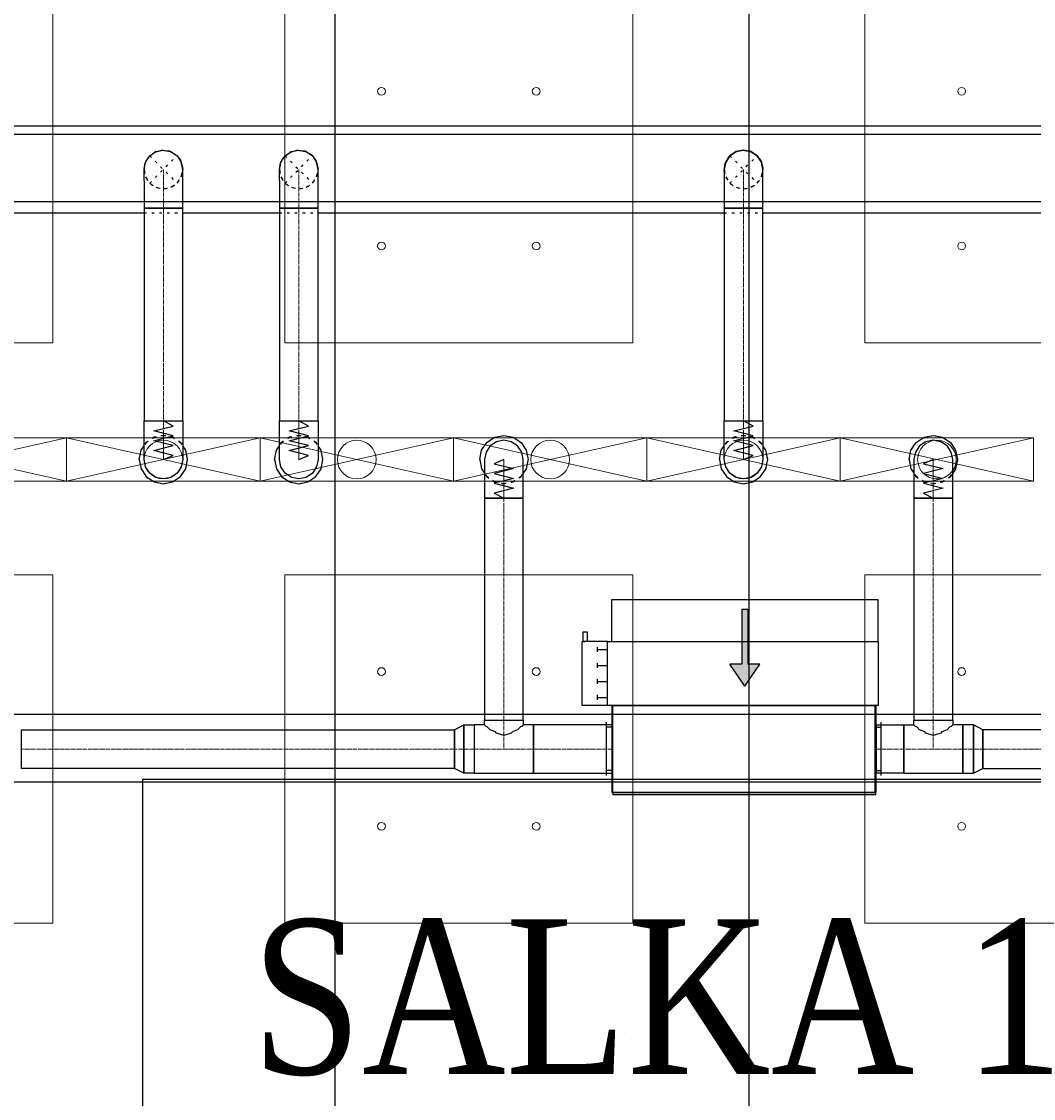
# Model space of a CAD drawing. Header units: centimetres. Extents: x -228435 to 46820, y -89367 to 152985.
# Tile 218 of 256: x -32301 to -27069, y 58693 to 64261. Entities that reach past the tile are written whole.
import ezdxf

# ---------------------------------------------------------------- set-up
doc = ezdxf.new("R2010")
doc.units = ezdxf.units.CM
doc.header["$LTSCALE"] = 50
doc.header["$PDMODE"] = 35
doc.header["$PDSIZE"] = 0.1
for name, pattern in [('CADVENT_CENTERLINE', [9.9, 7.4, -1, 0.5, -1]), ('CADVENT_HIDDEN', [0.8, 0.25, -0.55]), ('Kondygnacja  -0_5$0$HIDDEN', [9.525, 6.35, -3.175]), ('Kondygnacja  -0_5$0$HIDDEN2', [4.7625, 3.175, -1.5875]), ('Osie rzutów$0$DASHDOT2', [12.7, 6.35, -3.175, 0, -3.175])]:
    doc.linetypes.add(name, pattern=pattern)
doc.layers.get('0').update_dxf_attribs({"color": 8})
doc.layers.get('DEFPOINTS').update_dxf_attribs({"color": 8})
for name, color, linetype in [('01-103-Went PP_poziom-0_5$0$L_Nawiew', 250, 'Continuous'), ('bgde-nawiewDETAILS', 1, 'Continuous'), ('bgde-nawiewEXP', 250, 'Continuous'), ('bgde-nawiewHIDDEN', 250, 'Continuous'), ('bgde-wywiewSOL', 5, 'Continuous'), ('IS_zmiany 2024', 3, 'Continuous'), ('Kondygnacja  -0_5$0$ARCH_KONSTR_POWYŻEJ RZUTU', 8, 'Kondygnacja  -0_5$0$HIDDEN'), ('Kondygnacja  -0_5$0$ARCH_KONSTR_POWYŻEJ RZUTU_IST', 8, 'Kondygnacja  -0_5$0$HIDDEN2'), ('Osie rzutów$0$ARCH_INFO_OSIE_IST', 8, 'Osie rzutów$0$DASHDOT2'), ('Osie rzutów$0$ARCH_INFO_OSIE_OPISY_IST', 8, 'Continuous')]:
    doc.layers.add(name, color=color, linetype=linetype)
for name, color, linetype, lineweight in [('bgde-nawiewCEN', 7, 'Continuous', 13), ('bgde_nawiewnik', 11, 'Continuous', 5), ('Kondygnacja  -0_5$0$ARCH_INFO_WYMIARY', 8, 'Continuous', 9), ('SU Lampy kwadratowe  -05$0$ARCH_SUFITY_PODWIESZANE', 8, 'Continuous', 9)]:
    doc.layers.add(name, color=color, linetype=linetype, lineweight=lineweight)
doc.styles.add('Kondygnacja  -0_5$0$Romans', font='Romans.shx', dxfattribs={"width": 0.7})
doc.dimstyles.new('Kondygnacja  -0_5$0$Wymiary 1-100', dxfattribs={"dimtxt": 12, "dimasz": 10, "dimexe": 5, "dimexo": 0, "dimgap": 4, "dimtad": 1, "dimrnd": 0.5, "dimzin": 12, "dimdsep": 46, "dimtxsty": 'Kondygnacja  -0_5$0$Romans', "dimblk": 'Kondygnacja  -0_5$0$_Oblique', "dimcen": 10, "dimdle": 10, "dimclrt": 55, "dimazin": 0, "dimtfac": 1, "dimtmove": 1, "dimatfit": 3, "dimfxl": 8, "dimfxlon": 1, "dimtolj": 1, "dimtzin": 0, "dimarcsym": 0})

# ---------------------------------------------------------------- blocks, each defined once
blk = doc.blocks.new('Osie rzutów')
at = {"layer": 'Osie rzutów$0$ARCH_INFO_OSIE_IST', "ltscale": 10}
for p, q in [((9260, 12510), (9260, 4623.26)), ((4436.04, 10400), (13655, 10400))]:
    blk.add_line(p, q, dxfattribs=at)
blk = doc.blocks.new('SU Lampy kwadratowe  -05$0$moduł sufitu')
at = {"layer": 'SU Lampy kwadratowe  -05$0$ARCH_SUFITY_PODWIESZANE'}
for points in [[(60, -60), (240, -60), (240, -240), (60, -240)], [(360, -60), (540, -60), (540, -240), (360, -240)], [(60, -360), (240, -360), (240, -540), (60, -540)], [(360, -360), (540, -360), (540, -540), (360, -540)]]:
    blk.add_lwpolyline(points, close=True, dxfattribs=at)
for centre in [(110, -110), (190, -110), (410, -110), (490, -110), (110, -190), (190, -190), (410, -190), (490, -190), (110, -410), (190, -410), (410, -410), (490, -410), (110, -490), (190, -490), (410, -490), (490, -490)]:
    blk.add_circle(centre, 2, dxfattribs=at)
blk = doc.blocks.new('SU Lampy kwadratowe  -05')
at = {"layer": 'SU Lampy kwadratowe  -05$0$ARCH_SUFITY_PODWIESZANE'}
for p in [(8660, 11000), (9260, 11000)]:
    blk.add_blockref('SU Lampy kwadratowe  -05$0$moduł sufitu', p, dxfattribs=at)
blk = doc.blocks.new('Kondygnacja  -0_5$0$_Oblique')
at = {"color": 0, "linetype": 'ByBlock', "lineweight": -2}
blk.add_line((-0.5, -0.5), (0.5, 0.5), dxfattribs=at)
blk = doc.blocks.new('*D152')
at = {"layer": 'DEFPOINTS', "color": 0}
for p in [(-29490, 82605), (-29490, 13059.2), (-30690, 12765)]:
    blk.add_point(p, dxfattribs=at)
at = {"layer": 'Kondygnacja  -0_5$0$ARCH_INFO_WYMIARY', "color": 0, "lineweight": -2}
for p, q in [((-30700, 13059.2), (-29480, 13059.2)), ((-30690, 13051.2), (-30690, 13064.2)), ((-29490, 13067.2), (-29490, 13054.2))]:
    blk.add_line(p, q, dxfattribs=at)
at = {"layer": 'Kondygnacja  -0_5$0$ARCH_INFO_WYMIARY', "color": 0, "lineweight": -2, "xscale": 10, "yscale": 10, "zscale": 10, "rotation": 180}
blk.add_blockref('Kondygnacja  -0_5$0$_Oblique', (-30690, 13059.2), dxfattribs=at)
at = {"layer": 'Kondygnacja  -0_5$0$ARCH_INFO_WYMIARY', "color": 0, "lineweight": -2, "xscale": 10, "yscale": 10, "zscale": 10}
blk.add_blockref('Kondygnacja  -0_5$0$_Oblique', (-29490, 13059.2), dxfattribs=at)
at = {"layer": 'Kondygnacja  -0_5$0$ARCH_INFO_WYMIARY', "color": 55, "insert": (-30090, 13069.2), "char_height": 12, "attachment_point": 5, "style": 'Kondygnacja  -0_5$0$Romans'}
blk.add_mtext('\\A1;1200', dxfattribs=at)
blk = doc.blocks.new('Kondygnacja  -0_5$0$konstrukcja istniejąca -0.5')
at = {"layer": 'Kondygnacja  -0_5$0$ARCH_KONSTR_POWYŻEJ RZUTU_IST', "ltscale": 10, "elevation": 0}
for points in [[(8738, 10867.89), (9782, 10867.89)], [(9782, 10832.89), (8738, 10832.89)]]:
    blk.add_lwpolyline(points, dxfattribs=at)
at = {"layer": 'Kondygnacja  -0_5$0$ARCH_KONSTR_POWYŻEJ RZUTU_IST', "ltscale": 10}
for points in [[(8738, 10567.89), (9782, 10567.89)], [(9782, 10532.89), (8738, 10532.89)]]:
    blk.add_lwpolyline(points, dxfattribs=at)
blk = doc.blocks.new('*D196')
at = {"layer": 'DEFPOINTS', "color": 0}
for p in [(-30050, 80238.2), (-30300, 80097.2), (-30300, 12523.8)]:
    blk.add_point(p, dxfattribs=at)
at = {"layer": 'Kondygnacja  -0_5$0$ARCH_INFO_WYMIARY', "color": 0, "lineweight": -2}
for p, q in [((-30040, 80097.2), (-30310, 80097.2)), ((-30300, 80089.2), (-30300, 80102.2)), ((-30050, 80105.2), (-30050, 80092.2))]:
    blk.add_line(p, q, dxfattribs=at)
at = {"layer": 'Kondygnacja  -0_5$0$ARCH_INFO_WYMIARY', "color": 0, "lineweight": -2, "xscale": 10, "yscale": 10, "zscale": 10, "rotation": 180}
blk.add_blockref('Kondygnacja  -0_5$0$_Oblique', (-30300, 80097.2), dxfattribs=at)
at = {"layer": 'Kondygnacja  -0_5$0$ARCH_INFO_WYMIARY', "color": 0, "lineweight": -2, "xscale": 10, "yscale": 10, "zscale": 10}
blk.add_blockref('Kondygnacja  -0_5$0$_Oblique', (-30050, 80097.2), dxfattribs=at)
at = {"layer": 'Kondygnacja  -0_5$0$ARCH_INFO_WYMIARY', "color": 55, "insert": (-30175, 80107.2), "char_height": 12, "attachment_point": 5, "style": 'Kondygnacja  -0_5$0$Romans'}
blk.add_mtext('\\A1;250', dxfattribs=at)
blk = doc.blocks.new('*D212')
at = {"layer": 'DEFPOINTS', "color": 0}
for p in [(-30586.3, 81900), (-30681.1, 12489.5), (9064, 12489.5)]:
    blk.add_point(p, dxfattribs=at)
at = {"layer": 'Kondygnacja  -0_5$0$ARCH_INFO_WYMIARY', "color": 0, "lineweight": -2}
for p, q in [((-30681.1, 81910), (-30681.1, 12479.5)), ((-30673.1, 81900), (-30686.1, 81900)), ((-30673.1, 12489.5), (-30686.1, 12489.5))]:
    blk.add_line(p, q, dxfattribs=at)
at = {"layer": 'Kondygnacja  -0_5$0$ARCH_INFO_WYMIARY', "color": 0, "lineweight": -2, "xscale": 10, "yscale": 10, "zscale": 10}
for p, rotation in [((-30681.1, 81900), 90), ((-30681.1, 12489.5), 270)]:
    blk.add_blockref('Kondygnacja  -0_5$0$_Oblique', p, dxfattribs=dict(at, rotation=rotation))
at = {"layer": 'Kondygnacja  -0_5$0$ARCH_INFO_WYMIARY', "color": 55, "insert": (-30691.1, 47194.8), "char_height": 12, "attachment_point": 5, "rotation": 90, "style": 'Kondygnacja  -0_5$0$Romans'}
blk.add_mtext('\\A1;69410.5', dxfattribs=at)
blk = doc.blocks.new('*D217')
at = {"layer": 'DEFPOINTS', "color": 0}
for p in [(-29300, 78695), (-29180, 78395.8), (-29180, 12369.5)]:
    blk.add_point(p, dxfattribs=at)
at = {"layer": 'Kondygnacja  -0_5$0$ARCH_INFO_WYMIARY', "color": 0, "lineweight": -2}
for p, q in [((-29310, 78395.8), (-29170, 78395.8)), ((-29300, 78403.8), (-29300, 78390.8)), ((-29180, 78387.8), (-29180, 78400.8))]:
    blk.add_line(p, q, dxfattribs=at)
at = {"layer": 'Kondygnacja  -0_5$0$ARCH_INFO_WYMIARY', "color": 0, "lineweight": -2, "xscale": 10, "yscale": 10, "zscale": 10, "rotation": 180}
blk.add_blockref('Kondygnacja  -0_5$0$_Oblique', (-29300, 78395.8), dxfattribs=at)
at = {"layer": 'Kondygnacja  -0_5$0$ARCH_INFO_WYMIARY', "color": 0, "lineweight": -2, "xscale": 10, "yscale": 10, "zscale": 10}
blk.add_blockref('Kondygnacja  -0_5$0$_Oblique', (-29180, 78395.8), dxfattribs=at)
at = {"layer": 'Kondygnacja  -0_5$0$ARCH_INFO_WYMIARY', "color": 55, "insert": (-29240, 78405.8), "char_height": 12, "attachment_point": 5, "style": 'Kondygnacja  -0_5$0$Romans'}
blk.add_mtext('\\A1;120', dxfattribs=at)
blk = doc.blocks.new('*D218')
at = {"layer": 'DEFPOINTS', "color": 0}
for p in [(-29180, 78695), (-24020, 12369.5), (-24020, 12070.3)]:
    blk.add_point(p, dxfattribs=at)
at = {"layer": 'Kondygnacja  -0_5$0$ARCH_INFO_WYMIARY', "color": 0, "lineweight": -2}
for p, q in [((-29190, 12070.3), (-24010, 12070.3)), ((-29180, 12078.3), (-29180, 12065.3)), ((-24020, 12078.3), (-24020, 12065.3))]:
    blk.add_line(p, q, dxfattribs=at)
at = {"layer": 'Kondygnacja  -0_5$0$ARCH_INFO_WYMIARY', "color": 0, "lineweight": -2, "xscale": 10, "yscale": 10, "zscale": 10, "rotation": 180}
blk.add_blockref('Kondygnacja  -0_5$0$_Oblique', (-29180, 12070.3), dxfattribs=at)
at = {"layer": 'Kondygnacja  -0_5$0$ARCH_INFO_WYMIARY', "color": 0, "lineweight": -2, "xscale": 10, "yscale": 10, "zscale": 10}
blk.add_blockref('Kondygnacja  -0_5$0$_Oblique', (-24020, 12070.3), dxfattribs=at)
at = {"layer": 'Kondygnacja  -0_5$0$ARCH_INFO_WYMIARY', "color": 55, "insert": (-26600, 12080.3), "char_height": 12, "attachment_point": 5, "style": 'Kondygnacja  -0_5$0$Romans'}
blk.add_mtext('\\A1;5160', dxfattribs=at)
blk = doc.blocks.new('A$C066D7839')
at = {"layer": 'bgde_nawiewnik'}
for p, q in [((-50, -11.15), (-50, 11.15)), ((-50, 11.15), (50, 11.15)), ((-50, -11.15), (50, 11.15)), ((50, -11.15), (-50, 11.15)), ((50, 11.15), (50, -11.15)), ((50, -11.15), (-50, -11.15))]:
    blk.add_line(p, q, dxfattribs=at)
blk.add_circle((0, 0), 10, dxfattribs=at)
blk = doc.blocks.new('A$C5B3E7367')
at = {"layer": '01-103-Went PP_poziom-0_5$0$L_Nawiew'}
h = blk.add_hatch(color=256, dxfattribs=at)
h.paths.add_polyline_path([(215, 704), (215, 674), (331.7, 674), (331.7, 612.1), (445.9, 689), (331.7, 765.9), (331.7, 704)])
h.paths.add_polyline_path([(48.3, 704), (48.3, 674), (215, 674), (215, 704)])
for p, q in [((215, 1525), (165, 1525)), ((165, 1525), (165, 1505)), ((165, 1505), (215, 1505)), ((215, 1400), (215, 1530)), ((545, 1530), (215, 1530)), ((215, 1530), (215, 1515)), ((545, 1400), (545, 1530)), ((243.8, 1452), (268.8, 1452)), ((256.2, 1452), (256.2, 1400)), ((326.2, 1452), (351.2, 1452)), ((338.8, 1452), (338.8, 1400)), ((408.8, 1452), (433.8, 1452)), ((421.2, 1452), (421.2, 1400)), ((491.2, 1452), (516.2, 1452)), ((503.8, 1452), (503.8, 1400)), ((545, 1400), (215, 1400)), ((215, 1400), (215, 1378)), ((545, 0), (545, 1400)), ((0, 1378), (215, 1378)), ((0, 0), (0, 1378)), ((215, 1378), (215, 0)), ((445.9, 689), (331.7, 765.9)), ((331.7, 704), (331.7, 765.9)), ((48.3, 704), (331.7, 704)), ((48.3, 704), (48.3, 674)), ((48.3, 674), (331.7, 674)), ((445.9, 689), (331.7, 612.1)), ((331.7, 612.1), (331.7, 674)), ((215, 0), (0, 0)), ((215, 0), (545, 0))]:
    blk.add_line(p, q, dxfattribs=at)
blk = doc.blocks.new('A$C53CA46B8')
at = {"layer": 'bgde-wywiewSOL'}
for p, q in [((112.9, 511.1), (-162.1, 511.1)), ((-137.1, 481.1), (-137.1, 511.1)), ((87.9, 481.1), (87.9, 511.1)), ((200.4, 481.1), (-249.6, 481.1)), ((-249.6, 481.1), (-249.6, -878.9)), ((200.4, 481.1), (200.4, -878.9)), ((200.4, -878.9), (-249.6, -878.9)), ((-137.1, -878.9), (-137.1, -908.9)), ((87.9, -878.9), (87.9, -908.9)), ((112.9, -908.9), (-162.1, -908.9))]:
    blk.add_line(p, q, dxfattribs=at)
at = {"layer": '01-103-Went PP_poziom-0_5$0$L_Nawiew'}
blk.add_blockref('A$C5B3E7367', (-794.6, -893.9), dxfattribs=at)

msp = doc.modelspace()

# ---------------------------------------------------------------- linework, layer by layer
at = {"layer": 'bgde-nawiewCEN', "linetype": 'CADVENT_CENTERLINE', "ltscale": 0.06}
for p, q in [((-31567.838, 63296.017), (-31567.838, 63496.017)), ((-30867.838, 63296.017), (-30867.838, 63496.017)), ((-28567.838, 63296.017), (-28567.838, 63496.017)), ((-31567.838, 63296.017), (-31567.838, 62196.041)), ((-30867.838, 63296.017), (-30867.838, 62196.041)), ((-28567.838, 63296.017), (-28567.838, 62196.041)), ((-31567.838, 62196.041), (-31567.838, 62177.345)), ((-30867.838, 62196.041), (-30867.838, 62177.345)), ((-28567.838, 62196.041), (-28567.838, 62177.345)), ((-31567.838, 62177.345), (-31567.838, 62126.234)), ((-30867.838, 62177.345), (-30867.838, 62126.234)), ((-28567.838, 62177.345), (-28567.838, 62126.234)), ((-31567.838, 62126.234), (-31567.838, 62098.441)), ((-31567.838, 62098.441), (-31567.838, 62074.915)), ((-30867.838, 62126.234), (-30867.838, 62098.441)), ((-30867.838, 62098.441), (-30867.838, 62074.915)), ((-28567.838, 62126.234), (-28567.838, 62098.441)), ((-28567.838, 62098.441), (-28567.838, 62074.915)), ((-31567.838, 62074.915), (-31567.838, 62055.3)), ((-31567.838, 62055.3), (-31567.838, 62039.241)), ((-31567.838, 62039.241), (-31567.838, 62026.382)), ((-31567.838, 62026.382), (-31567.838, 62016.367)), ((-30867.838, 62074.915), (-30867.838, 62055.3)), ((-30867.838, 62055.3), (-30867.838, 62039.241)), ((-30867.838, 62039.241), (-30867.838, 62026.382)), ((-30867.838, 62026.382), (-30867.838, 62016.367)), ((-28567.838, 62074.915), (-28567.838, 62055.3)), ((-28567.838, 62055.3), (-28567.838, 62039.241)), ((-28567.838, 62039.241), (-28567.838, 62026.382)), ((-28567.838, 62026.382), (-28567.838, 62016.367)), ((-31567.838, 62016.367), (-31567.838, 62008.841)), ((-31567.838, 62008.841), (-31567.838, 62003.448)), ((-31567.838, 62003.448), (-31567.838, 61999.834)), ((-31567.838, 61999.834), (-31567.838, 61997.641)), ((-31567.838, 61997.641), (-31567.838, 61996.515)), ((-31567.838, 61996.515), (-31567.838, 61996.041)), ((-30867.838, 62016.367), (-30867.838, 62008.841)), ((-30867.838, 62008.841), (-30867.838, 62003.448)), ((-30867.838, 62003.448), (-30867.838, 61999.834)), ((-30867.838, 61999.834), (-30867.838, 61997.641)), ((-30867.838, 61997.641), (-30867.838, 61996.515)), ((-30867.838, 61996.515), (-30867.838, 61996.041)), ((-29806.915, 61995.567), (-29806.915, 61996.041)), ((-29806.915, 61994.441), (-29806.915, 61995.567)), ((-29806.915, 61992.248), (-29806.915, 61994.441)), ((-29806.915, 61988.634), (-29806.915, 61992.248)), ((-29806.915, 61983.241), (-29806.915, 61988.634)), ((-29806.915, 61975.715), (-29806.915, 61983.241)), ((-29806.915, 61965.7), (-29806.915, 61975.715)), ((-28567.838, 62016.367), (-28567.838, 62008.841)), ((-28567.838, 62008.841), (-28567.838, 62003.448)), ((-28567.838, 62003.448), (-28567.838, 61999.834)), ((-28567.838, 61999.834), (-28567.838, 61997.641)), ((-28567.838, 61997.641), (-28567.838, 61996.515)), ((-28567.838, 61996.515), (-28567.838, 61996.041)), ((-27586.534, 61995.567), (-27586.534, 61996.041)), ((-27586.534, 61994.441), (-27586.534, 61995.567)), ((-27586.534, 61992.248), (-27586.534, 61994.441)), ((-27586.534, 61988.634), (-27586.534, 61992.248)), ((-27586.534, 61983.241), (-27586.534, 61988.634)), ((-27586.534, 61975.715), (-27586.534, 61983.241)), ((-27586.534, 61965.7), (-27586.534, 61975.715)), ((-29806.915, 61952.841), (-29806.915, 61965.7)), ((-29806.915, 61936.782), (-29806.915, 61952.841)), ((-29806.915, 61917.167), (-29806.915, 61936.782)), ((-29806.915, 61893.641), (-29806.915, 61917.167)), ((-27586.534, 61952.841), (-27586.534, 61965.7)), ((-27586.534, 61936.782), (-27586.534, 61952.841)), ((-27586.534, 61917.167), (-27586.534, 61936.782)), ((-27586.534, 61893.641), (-27586.534, 61917.167)), ((-29806.915, 61865.848), (-29806.915, 61893.641)), ((-29806.915, 61814.737), (-29806.915, 61865.848)), ((-27586.534, 61865.848), (-27586.534, 61893.641)), ((-27586.534, 61814.737), (-27586.534, 61865.848)), ((-29806.915, 61796.041), (-29806.915, 61814.737)), ((-27586.534, 61796.041), (-27586.534, 61814.737)), ((-29806.915, 60649.264), (-29806.915, 61796.041)), ((-27586.534, 60649.264), (-27586.534, 61796.041)), ((-29806.915, 60649.264), (-29806.915, 60499.264)), ((-27586.534, 60649.264), (-27586.534, 60499.264)), ((-30062.915, 60499.264), (-32301.144, 60499.264)), ((-29959.915, 60499.264), (-30062.915, 60499.264)), ((-29959.915, 60499.264), (-29806.915, 60499.264)), ((-29806.915, 60499.264), (-29653.915, 60499.264)), ((-29653.915, 60499.264), (-29247.534, 60499.264)), ((-29243.534, 60499.264), (-29247.534, 60499.264)), ((-27883.534, 60499.264), (-27879.534, 60499.264)), ((-27739.534, 60499.264), (-27879.534, 60499.264)), ((-27586.534, 60499.264), (-27739.534, 60499.264)), ((-27433.534, 60499.264), (-27586.534, 60499.264)), ((-27433.534, 60499.264), (-27330.534, 60499.264)), ((-27330.534, 60499.264), (-24788.289, 60499.264))]:
    msp.add_line(p, q, dxfattribs=at)
at = {"layer": 'bgde-nawiewDETAILS', "linetype": 'CADVENT_HIDDEN'}
for p, q in [((-31638.549, 63425.306), (-31497.127, 63566.728)), ((-31638.549, 63566.728), (-31497.127, 63425.306)), ((-30938.549, 63425.306), (-30797.127, 63566.728)), ((-30938.549, 63566.728), (-30797.127, 63425.306)), ((-28638.549, 63425.306), (-28497.127, 63566.728)), ((-28638.549, 63566.728), (-28497.127, 63425.306))]:
    msp.add_line(p, q, dxfattribs=at)
at = {"layer": 'bgde-nawiewEXP', "linetype": 'Continuous'}
for points in [[(-38633.507, 63721.017), (-22392.063, 63721.017), (-22392.063, 63271.017), (-22392.063, 63271.017), (-22267.96, 63271.017), (-22267.96, 63721.017), (-22392.063, 63721.017)], [(-31660.226, 63534.285), (-31638.549, 63566.728), (-31606.106, 63588.405), (-31611.91, 63584.527)], [(-31633.973, 63568.623), (-31614.938, 63584.23), (-31577.595, 63595.54), (-31570.649, 63594.853)], [(-31606.106, 63588.405), (-31567.838, 63596.017), (-31543.695, 63591.215)], [(-31606.106, 63588.405), (-31567.838, 63596.017), (-31529.57, 63588.405), (-31536.415, 63589.766)], [(-31563.263, 63594.122), (-31538.766, 63591.698), (-31504.364, 63573.289), (-31499.938, 63567.892)], [(-31529.57, 63588.405), (-31497.127, 63566.728), (-31483.452, 63546.26)], [(-31529.57, 63588.405), (-31497.127, 63566.728), (-31475.45, 63534.285), (-31467.838, 63496.017)], [(-30960.226, 63534.285), (-30938.549, 63566.728), (-30906.106, 63588.405), (-30911.705, 63584.664)], [(-30934.029, 63568.6), (-30914.646, 63584.386), (-30877.265, 63595.572), (-30870.567, 63594.886)], [(-30906.106, 63588.405), (-30867.838, 63596.017), (-30843.32, 63591.14)], [(-30906.106, 63588.405), (-30867.838, 63596.017), (-30829.57, 63588.405), (-30836.173, 63589.718)], [(-30863.319, 63594.145), (-30838.45, 63591.601), (-30804.108, 63573.079), (-30799.857, 63567.858)], [(-30829.57, 63588.405), (-30797.127, 63566.728), (-30783.239, 63545.942)], [(-30829.57, 63588.405), (-30797.127, 63566.728), (-30775.45, 63534.285), (-30767.838, 63496.017)], [(-28634.154, 63568.548), (-28614.07, 63584.688), (-28576.618, 63595.631), (-28570.404, 63594.954)], [(-28611.304, 63584.932), (-28606.106, 63588.405), (-28567.838, 63596.017), (-28542.568, 63590.99)], [(-28563.443, 63594.196), (-28537.829, 63591.408), (-28503.609, 63572.663), (-28499.693, 63567.79)], [(-28535.701, 63589.624), (-28529.57, 63588.405), (-28497.127, 63566.728), (-28482.813, 63545.305)], [(-31667.838, 63437.438), (-31667.838, 63296.017), (-31467.838, 63296.017), (-31467.838, 63496.017), (-31475.45, 63534.285), (-31479.328, 63540.089)], [(-31667.838, 63437.438), (-31667.838, 63496.017), (-31660.226, 63534.285), (-31661.588, 63527.44)], [(-31665.943, 63500.592), (-31663.519, 63525.089), (-31645.11, 63559.491), (-31639.713, 63563.917)], [(-31660.226, 63534.285), (-31638.549, 63566.728), (-31618.081, 63580.403)], [(-31495.232, 63562.152), (-31479.625, 63543.117), (-31468.315, 63505.774), (-31469.002, 63498.828)], [(-30967.838, 63437.438), (-30967.838, 63296.017), (-30767.838, 63296.017), (-30767.838, 63496.017), (-30775.45, 63534.285), (-30779.191, 63539.883)], [(-30967.838, 63437.438), (-30967.838, 63496.017), (-30960.226, 63534.285), (-30961.54, 63527.682)], [(-30965.966, 63500.536), (-30963.422, 63525.405), (-30944.9, 63559.747), (-30939.679, 63563.998)], [(-30960.226, 63534.285), (-30938.549, 63566.728), (-30917.763, 63580.616)], [(-30795.255, 63562.208), (-30779.469, 63542.824), (-30768.283, 63505.444), (-30768.969, 63498.746)], [(-28666.018, 63500.412), (-28663.229, 63526.026), (-28644.484, 63560.246), (-28639.612, 63564.162)], [(-28661.446, 63528.154), (-28660.226, 63534.285), (-28638.549, 63566.728), (-28617.126, 63581.042)], [(-28495.307, 63562.333), (-28479.167, 63542.249), (-28468.224, 63504.797), (-28468.901, 63498.583)], [(-28478.923, 63539.483), (-28475.45, 63534.285), (-28467.838, 63496.017)], [(-31667.838, 63496.017), (-31663.036, 63520.16)], [(-30967.838, 63496.017), (-30962.961, 63520.535)], [(-28667.838, 63496.017), (-28662.812, 63521.287)], [(-33467.838, 63271.017), (-31667.838, 63271.017)], [(-31467.838, 63271.017), (-30967.838, 63271.017)], [(-30767.838, 63271.017), (-28667.838, 63271.017)], [(-28467.838, 63271.017), (-26567.838, 63271.017)], [(-29931.915, 61996.041), (-29922.4, 62043.877), (-29895.304, 62084.429), (-29854.751, 62111.526), (-29806.915, 62121.041), (-29759.08, 62111.526), (-29718.527, 62084.429), (-29691.43, 62043.877), (-29681.915, 61996.041), (-29691.43, 61948.206), (-29706.915, 61925.031)], [(-27711.534, 61996.041), (-27702.019, 62043.877), (-27674.922, 62084.429), (-27634.37, 62111.526), (-27586.534, 62121.041), (-27538.699, 62111.526), (-27498.146, 62084.429), (-27471.049, 62043.877), (-27461.534, 61996.041), (-27471.049, 61948.206), (-27486.534, 61925.031)], [(-31692.838, 61996.041), (-31683.323, 61948.206), (-31656.226, 61907.653), (-31615.674, 61880.556), (-31567.838, 61871.041), (-31520.003, 61880.556), (-31479.45, 61907.653), (-31452.353, 61948.206), (-31442.838, 61996.041), (-31452.353, 62043.877), (-31467.838, 62067.051)], [(-31692.838, 61996.041), (-31683.323, 62043.877), (-31667.838, 62067.051)], [(-30992.838, 61996.041), (-30983.323, 61948.206), (-30956.226, 61907.653), (-30915.674, 61880.556), (-30867.838, 61871.041), (-30820.003, 61880.556), (-30779.45, 61907.653), (-30752.353, 61948.206), (-30742.838, 61996.041), (-30752.353, 62043.877), (-30767.838, 62067.051)], [(-30992.838, 61996.041), (-30983.323, 62043.877), (-30967.838, 62067.051)], [(-28692.838, 61996.041), (-28683.323, 61948.206), (-28656.226, 61907.653), (-28615.674, 61880.556), (-28567.838, 61871.041), (-28520.003, 61880.556), (-28479.45, 61907.653), (-28452.353, 61948.206), (-28442.838, 61996.041), (-28452.353, 62043.877), (-28467.838, 62067.051)], [(-28692.838, 61996.041), (-28683.323, 62043.877), (-28667.838, 62067.051)], [(-29931.915, 61996.041), (-29922.4, 61948.206), (-29906.915, 61925.031)], [(-27711.534, 61996.041), (-27702.019, 61948.206), (-27686.534, 61925.031)], [(-29906.915, 60624.264), (-29906.915, 60649.264), (-29706.915, 60649.264), (-29706.915, 60624.264)], [(-27739.534, 60374.264), (-27739.534, 60624.264), (-27686.534, 60624.264), (-27686.534, 60649.264), (-27486.534, 60649.264), (-27486.534, 60624.264), (-27494.146, 60616.652), (-27500.539, 60614.749), (-27515.823, 60599.465), (-27542.28, 60587.653), (-27548.266, 60581.667), (-27586.534, 60570.275), (-27624.802, 60581.667), (-27630.788, 60587.653), (-27657.245, 60599.465), (-27672.53, 60614.749), (-27678.922, 60616.652), (-27686.534, 60624.264)], [(-29247.534, 60374.264), (-29247.534, 60624.264), (-29243.534, 60624.264)], [(-27883.534, 60374.264), (-27879.534, 60374.264), (-27879.534, 60624.264), (-27883.534, 60624.264)], [(-27739.534, 60374.264), (-27433.534, 60374.264), (-27433.534, 60624.264), (-27486.534, 60624.264)], [(-29247.534, 60374.264), (-29243.534, 60374.264)]]:
    msp.add_lwpolyline(points, dxfattribs=at)
for points in [[(-28667.838, 63407.131), (-28667.838, 63296.017), (-28467.838, 63296.017), (-28467.838, 63496.017), (-28475.45, 63534.285), (-28497.127, 63566.728), (-28529.57, 63588.405), (-28567.838, 63596.017), (-28606.106, 63588.405), (-28638.549, 63566.728), (-28660.226, 63534.285), (-28667.838, 63496.017), (-28667.838, 63437.438)], [(-31667.838, 63296.017), (-31667.838, 62196.041), (-31467.838, 62196.041), (-31467.838, 63296.017), (-31660.226, 63296.017)], [(-30967.838, 63296.017), (-30967.838, 62196.041), (-30767.838, 62196.041), (-30767.838, 63296.017), (-30960.226, 63296.017)], [(-28667.838, 63296.017), (-28667.838, 62196.041), (-28467.838, 62196.041), (-28467.838, 63296.017), (-28660.226, 63296.017)], [(-31667.838, 61996.041), (-31667.838, 62196.041), (-31467.838, 62196.041), (-31467.838, 61996.041), (-31475.45, 61957.773), (-31497.127, 61925.33), (-31529.57, 61903.653), (-31567.838, 61896.041), (-31606.106, 61903.653), (-31638.549, 61925.33), (-31660.226, 61957.773)], [(-30967.838, 62026.382), (-30967.838, 62196.041), (-30767.838, 62196.041), (-30767.838, 61996.041), (-30775.45, 61957.773), (-30797.127, 61925.33), (-30829.57, 61903.653), (-30867.838, 61896.041), (-30906.106, 61903.653), (-30938.549, 61925.33), (-30960.226, 61957.773), (-30967.838, 61996.041), (-30967.838, 62016.367)], [(-28667.838, 61996.041), (-28667.838, 62196.041), (-28467.838, 62196.041), (-28467.838, 61996.041), (-28475.45, 61957.773), (-28497.127, 61925.33), (-28529.57, 61903.653), (-28567.838, 61896.041), (-28606.106, 61903.653), (-28638.549, 61925.33), (-28660.226, 61957.773)], [(-29906.915, 61988.634), (-29906.915, 61796.041), (-29706.915, 61796.041), (-29706.915, 61996.041), (-29714.527, 62034.309), (-29736.204, 62066.752), (-29768.647, 62088.429), (-29806.915, 62096.041), (-29845.184, 62088.429), (-29877.626, 62066.752), (-29899.303, 62034.309), (-29906.915, 61996.041), (-29906.915, 61992.248)], [(-27686.534, 61936.782), (-27686.534, 61796.041), (-27486.534, 61796.041), (-27486.534, 61996.041), (-27494.146, 62034.309), (-27515.823, 62066.752), (-27548.266, 62088.429), (-27586.534, 62096.041), (-27624.802, 62088.429), (-27657.245, 62066.752), (-27678.922, 62034.309), (-27686.534, 61996.041), (-27686.534, 61952.841)], [(-29906.915, 60649.264), (-29706.915, 60649.264), (-29706.915, 61796.041), (-29906.915, 61796.041)], [(-27686.534, 60649.264), (-27486.534, 60649.264), (-27486.534, 61796.041), (-27686.534, 61796.041)], [(-29243.534, 60264.264), (-27883.534, 60264.264), (-27883.534, 60274.264), (-29243.534, 60274.264), (-29243.534, 60724.264), (-27883.534, 60724.264), (-27883.534, 60274.264), (-29243.534, 60274.264)], [(-32301.144, 60399.264), (-32301.144, 60599.264), (-30062.915, 60599.264), (-30062.915, 60399.264)], [(-30062.915, 60399.264), (-30062.915, 60599.264), (-30014.758, 60624.264), (-30014.758, 60374.264)], [(-30014.758, 60374.264), (-30014.758, 60624.264), (-29959.915, 60624.264), (-29959.915, 60374.264)], [(-29959.915, 60374.264), (-29653.915, 60374.264), (-29653.915, 60624.264), (-29706.915, 60624.264), (-29714.527, 60616.652), (-29720.92, 60614.749), (-29736.204, 60599.465), (-29762.661, 60587.653), (-29768.647, 60581.667), (-29806.915, 60570.275), (-29845.184, 60581.667), (-29851.169, 60587.653), (-29877.626, 60599.465), (-29892.911, 60614.749), (-29899.303, 60616.652), (-29906.915, 60624.264), (-29959.915, 60624.264), (-29959.915, 60383.779)], [(-29653.915, 60374.264), (-29247.534, 60374.264), (-29247.534, 60624.264), (-29653.915, 60624.264), (-29653.915, 60383.779)], [(-27879.534, 60374.264), (-27879.534, 60624.264), (-27739.534, 60624.264), (-27739.534, 60374.264)], [(-27433.534, 60374.264), (-27378.691, 60374.264), (-27378.691, 60624.264), (-27433.534, 60624.264), (-27433.534, 60383.779)], [(-27378.691, 60374.264), (-27330.534, 60399.264), (-27330.534, 60599.264), (-27378.691, 60624.264), (-27378.691, 60383.779)], [(-27330.534, 60399.264), (-24788.289, 60399.264), (-24788.289, 60599.264), (-27330.534, 60599.264), (-27330.534, 60406.876)]]:
    msp.add_lwpolyline(points, close=True, dxfattribs=at)
at = {"layer": 'bgde-nawiewEXP'}
for points in [[(-31567.838, 61996.041), (-31517.838, 62017.339), (-31617.838, 62042.701), (-31517.838, 62067.921), (-31617.838, 62093.206), (-31517.838, 62118.741), (-31617.838, 62144.1), (-31517.838, 62169.559), (-31567.838, 62196.041)], [(-30867.838, 61996.041), (-30817.838, 62017.339), (-30917.838, 62042.701), (-30817.838, 62067.921), (-30917.838, 62093.206), (-30817.838, 62118.741), (-30917.838, 62144.1), (-30817.838, 62169.559), (-30867.838, 62196.041)], [(-28567.838, 61996.041), (-28517.838, 62017.339), (-28617.838, 62042.701), (-28517.838, 62067.921), (-28617.838, 62093.206), (-28517.838, 62118.741), (-28617.838, 62144.1), (-28517.838, 62169.559), (-28567.838, 62196.041)], [(-29806.915, 61996.041), (-29856.915, 61974.743), (-29756.915, 61949.382), (-29856.915, 61924.161), (-29756.915, 61898.876), (-29856.915, 61873.341), (-29756.915, 61847.982), (-29856.915, 61822.523), (-29806.915, 61796.041)], [(-27586.534, 61996.041), (-27636.534, 61974.743), (-27536.534, 61949.382), (-27636.534, 61924.161), (-27536.534, 61898.876), (-27636.534, 61873.341), (-27536.534, 61847.982), (-27636.534, 61822.523), (-27586.534, 61796.041)]]:
    msp.add_lwpolyline(points, dxfattribs=at)
at = {"layer": 'bgde-nawiewHIDDEN', "linetype": 'CADVENT_HIDDEN'}
for points in [[(-31570.649, 63594.853), (-31563.263, 63594.122)], [(-31543.695, 63591.215), (-31536.415, 63589.766)], [(-30870.567, 63594.886), (-30863.319, 63594.145)], [(-30843.32, 63591.14), (-30836.173, 63589.718)], [(-28617.126, 63581.042), (-28611.304, 63584.932)], [(-28570.404, 63594.954), (-28563.443, 63594.196)], [(-28542.568, 63590.99), (-28535.701, 63589.624)], [(-31639.713, 63563.917), (-31633.973, 63568.623)], [(-31618.081, 63580.403), (-31611.91, 63584.527)], [(-31499.938, 63567.892), (-31495.232, 63562.152)], [(-31483.452, 63546.26), (-31479.328, 63540.089)], [(-30939.679, 63563.998), (-30934.029, 63568.6)], [(-30917.763, 63580.616), (-30911.705, 63584.664)], [(-30799.857, 63567.858), (-30795.255, 63562.208)], [(-30783.239, 63545.942), (-30779.191, 63539.883)], [(-28639.612, 63564.162), (-28634.154, 63568.548)], [(-28499.693, 63567.79), (-28495.307, 63562.333)], [(-28482.813, 63545.305), (-28478.923, 63539.483)], [(-31667.838, 63496.017), (-31660.226, 63457.749), (-31638.549, 63425.306), (-31606.106, 63403.629), (-31567.838, 63396.017), (-31529.57, 63403.629), (-31497.127, 63425.306), (-31475.45, 63457.749), (-31467.838, 63496.017)], [(-31667.361, 63486.26), (-31665.943, 63500.592)], [(-31667.361, 63486.26), (-31656.052, 63448.917), (-31631.312, 63418.745), (-31596.91, 63400.336), (-31558.081, 63396.494), (-31520.738, 63407.803), (-31490.566, 63432.543), (-31472.157, 63466.945), (-31469.002, 63498.828)], [(-31663.036, 63520.16), (-31661.588, 63527.44)], [(-30967.838, 63496.017), (-30960.226, 63457.749), (-30938.549, 63425.306), (-30906.106, 63403.629), (-30867.838, 63396.017), (-30829.57, 63403.629), (-30797.127, 63425.306), (-30775.45, 63457.749), (-30767.838, 63496.017)], [(-30967.393, 63486.59), (-30965.966, 63500.536)], [(-30967.393, 63486.59), (-30956.207, 63449.209), (-30931.568, 63418.955), (-30897.226, 63400.433), (-30858.411, 63396.462), (-30821.031, 63407.648), (-30790.776, 63432.287), (-30772.254, 63466.629), (-30768.969, 63498.746)], [(-30962.961, 63520.535), (-30961.54, 63527.682)], [(-28667.838, 63496.017), (-28660.226, 63457.749), (-28638.549, 63425.306), (-28606.106, 63403.629), (-28567.838, 63396.017), (-28529.57, 63403.629), (-28497.127, 63425.306), (-28475.45, 63457.749), (-28467.838, 63496.017)], [(-28667.452, 63487.237), (-28666.018, 63500.412)], [(-28667.452, 63487.237), (-28656.509, 63449.785), (-28632.067, 63419.371), (-28597.847, 63400.626), (-28559.058, 63396.403), (-28521.606, 63407.346), (-28491.192, 63431.788), (-28472.447, 63466.008), (-28468.901, 63498.583)], [(-28662.812, 63521.287), (-28661.446, 63528.154)], [(-31667.838, 63271.017), (-31467.838, 63271.017)], [(-30967.838, 63271.017), (-30767.838, 63271.017)], [(-28667.838, 63271.017), (-28467.838, 63271.017)], [(-31692.838, 61996.041), (-31683.323, 61948.206), (-31656.226, 61907.653), (-31615.674, 61880.556), (-31567.838, 61871.041), (-31520.003, 61880.556), (-31479.45, 61907.653), (-31452.353, 61948.206), (-31442.838, 61996.041), (-31452.353, 62043.877), (-31479.45, 62084.429), (-31520.003, 62111.526), (-31567.838, 62121.041), (-31615.674, 62111.526), (-31656.226, 62084.429), (-31667.838, 62067.051)], [(-31692.838, 61996.041), (-31683.323, 62043.877), (-31656.226, 62084.429), (-31615.674, 62111.526), (-31567.838, 62121.041), (-31520.003, 62111.526), (-31479.45, 62084.429), (-31467.838, 62067.051)], [(-30992.838, 61996.041), (-30983.323, 61948.206), (-30956.226, 61907.653), (-30915.674, 61880.556), (-30867.838, 61871.041), (-30820.003, 61880.556), (-30779.45, 61907.653), (-30752.353, 61948.206), (-30742.838, 61996.041), (-30752.353, 62043.877), (-30779.45, 62084.429), (-30820.003, 62111.526), (-30867.838, 62121.041), (-30915.674, 62111.526), (-30956.226, 62084.429), (-30967.838, 62067.051)], [(-30992.838, 61996.041), (-30983.323, 62043.877), (-30956.226, 62084.429), (-30915.674, 62111.526), (-30867.838, 62121.041), (-30820.003, 62111.526), (-30779.45, 62084.429), (-30767.838, 62067.051)], [(-29931.915, 61996.041), (-29922.4, 62043.877), (-29895.304, 62084.429), (-29854.751, 62111.526), (-29806.915, 62121.041), (-29759.08, 62111.526), (-29718.527, 62084.429), (-29691.43, 62043.877), (-29681.915, 61996.041), (-29691.43, 61948.206), (-29718.527, 61907.653), (-29759.08, 61880.556), (-29806.915, 61871.041), (-29854.751, 61880.556), (-29895.304, 61907.653), (-29854.751, 61880.556), (-29806.915, 61871.041), (-29759.08, 61880.556), (-29718.527, 61907.653), (-29706.915, 61925.031)], [(-28692.838, 61996.041), (-28683.323, 61948.206), (-28656.226, 61907.653), (-28615.674, 61880.556), (-28567.838, 61871.041), (-28520.003, 61880.556), (-28479.45, 61907.653), (-28452.353, 61948.206), (-28442.838, 61996.041), (-28452.353, 62043.877), (-28479.45, 62084.429), (-28520.003, 62111.526), (-28567.838, 62121.041), (-28615.674, 62111.526), (-28656.226, 62084.429), (-28667.838, 62067.051)], [(-28692.838, 61996.041), (-28683.323, 62043.877), (-28656.226, 62084.429), (-28615.674, 62111.526), (-28567.838, 62121.041), (-28520.003, 62111.526), (-28479.45, 62084.429), (-28467.838, 62067.051)], [(-27711.534, 61996.041), (-27702.019, 62043.877), (-27674.922, 62084.429), (-27634.37, 62111.526), (-27586.534, 62121.041), (-27538.699, 62111.526), (-27498.146, 62084.429), (-27471.049, 62043.877), (-27461.534, 61996.041), (-27471.049, 61948.206), (-27498.146, 61907.653), (-27538.699, 61880.556), (-27586.534, 61871.041), (-27634.37, 61880.556), (-27674.922, 61907.653), (-27634.37, 61880.556), (-27586.534, 61871.041), (-27538.699, 61880.556), (-27498.146, 61907.653), (-27486.534, 61925.031)], [(-29931.915, 61996.041), (-29922.4, 61948.206), (-29895.304, 61907.653), (-29906.915, 61925.031)], [(-27711.534, 61996.041), (-27702.019, 61948.206), (-27674.922, 61907.653), (-27686.534, 61925.031)], [(-29243.534, 60374.264), (-29243.534, 60624.264)], [(-27883.534, 60374.264), (-27883.534, 60624.264)]]:
    msp.add_lwpolyline(points, dxfattribs=at)
at = {"layer": 'IS_zmiany 2024', "color": 2}
msp.add_lwpolyline([(-31674.95, 58142.08), (-25674.95, 58142.08), (-25674.95, 60342.08), (-31674.95, 60342.08)], close=True, dxfattribs=at)

# ---------------------------------------------------------------- block references
at = {"layer": '01-103-Went PP_poziom-0_5$0$L_Nawiew', "xscale": 10, "yscale": 10, "zscale": 10}
for p in [(-32567.836, 61996.041, 742.119), (-31567.836, 61996.041, 742.119), (-30567.836, 61996.041, 742.119), (-29567.836, 61996.041, 742.119), (-28567.836, 61996.041, 742.119), (-27567.836, 61996.041, 742.119)]:
    msp.add_blockref('A$C066D7839', p, dxfattribs=at)
at = {"layer": '01-103-Went PP_poziom-0_5$0$L_Nawiew', "xscale": -1, "rotation": 90}
msp.add_blockref('A$C53CA46B8', (-28765.91, 60475.569, 210.499), dxfattribs=at)
at = {"layer": 'Kondygnacja  -0_5$0$ARCH_KONSTR_POWYŻEJ RZUTU', "xscale": 10, "yscale": 10, "zscale": 10}
msp.add_blockref('Kondygnacja  -0_5$0$konstrukcja istniejąca -0.5', (-121140, -45000), dxfattribs=at)
at = {"layer": 'Osie rzutów$0$ARCH_INFO_OSIE_OPISY_IST', "xscale": 10, "yscale": 10, "zscale": 10}
msp.add_blockref('Osie rzutów', (-121140, -45000), dxfattribs=at)
at = {"layer": 'SU Lampy kwadratowe  -05$0$ARCH_SUFITY_PODWIESZANE', "xscale": 10, "yscale": 10, "zscale": 10}
msp.add_blockref('SU Lampy kwadratowe  -05', (-121140, -45000), dxfattribs=at)

# ---------------------------------------------------------------- texts
at = {"layer": 'IS_zmiany 2024', "color": 2, "insert": (-31124.656, 59618.886, 15360), "char_height": 800, "width": 23167.66119, "attachment_point": 1}
msp.add_mtext('\\fTimes New Roman|b0|i0|c238|p18;\\A1;SALKA 1\\P', dxfattribs=at)

# ---------------------------------------------------------------- dimensions: what is measured, and where the dimension line sits
at = {"layer": 'Kondygnacja  -0_5$0$ARCH_INFO_WYMIARY'}
for base, p1, p2, picture, middle in [((-29490, 13059.178), (-30690, 12765), (-29490, 82605), '*D152', (-30090, 13069.178)), ((-30300, 80097.163), (-30050, 80238.222), (-30300, 12523.822), '*D196', (-30175, 80107.163)), ((-29180, 78395.805), (-29300, 78695), (-29180, 12369.5), '*D217', (-29240, 78405.805)), ((-24020, 12070.305), (-29180, 78695), (-24020, 12369.5), '*D218', (-26600, 12080.305))]:
    dim = msp.add_linear_dim(base=base, p1=p1, p2=p2, dimstyle='Kondygnacja  -0_5$0$Wymiary 1-100', dxfattribs=at)
    dim.commit()
    dim.dimension.update_dxf_attribs({"geometry": picture, "text_midpoint": middle})
dim = msp.add_linear_dim(base=(-30681.114, 12489.5), p1=(-30586.301, 81900), p2=(9064, 12489.5), angle=90, dimstyle='Kondygnacja  -0_5$0$Wymiary 1-100', dxfattribs=at)
dim.commit()
dim.dimension.update_dxf_attribs({"geometry": '*D212', "text_midpoint": (-30691.114, 47194.75)})

doc.saveas('drawing.dxf')
